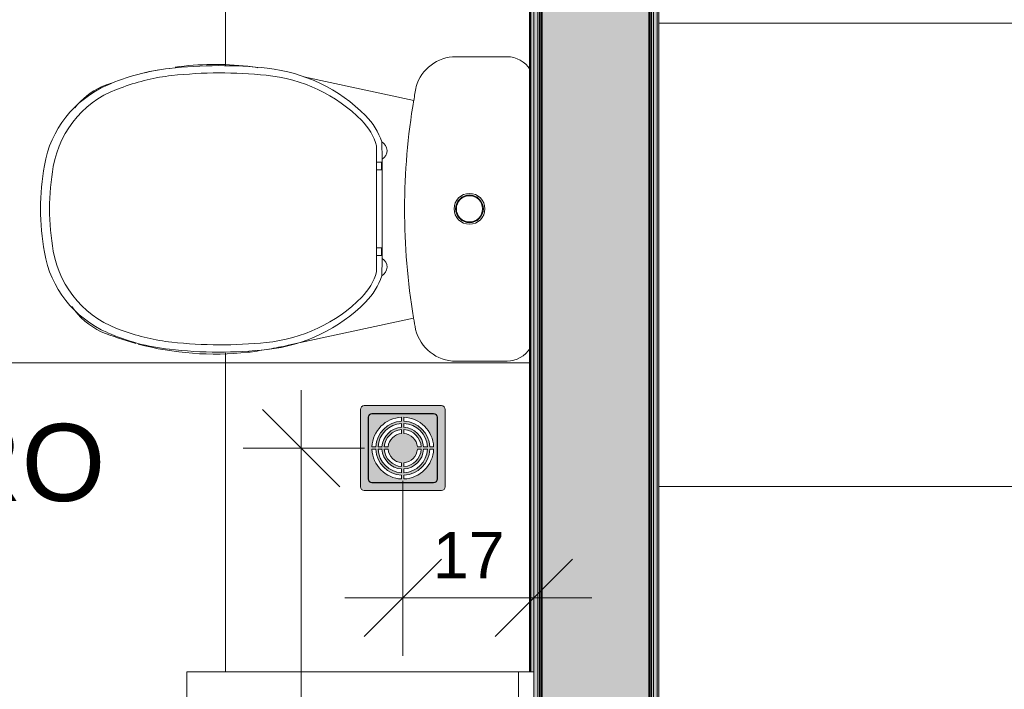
# Model space of a CAD drawing. Header units: metres. Extents: x -14 to 9.7, y -18.2 to 3.
# Tile 21 of 30: x -4.1 to -2.8, y -13.3 to -12.5. Entities that reach past the tile are written whole.
import ezdxf

# ---------------------------------------------------------------- set-up
doc = ezdxf.new("R2010")
doc.units = ezdxf.units.M
for name, color, linetype, lineweight in [('A-ANNO-DIMS', 7, 'Continuous', 9), ('A-ANNO-DIMS-50', 7, 'Continuous', 9), ('A-AREA-IDEN', 7, 'Continuous', 9), ('A-DETL-GENF', 7, 'Continuous', 5), ('A-FLOR-PATT', 7, 'Continuous', 5), ('A-WALL', 7, 'Continuous', 5), ('A-WALL-PATT', 7, 'Continuous', 50), ('I-WALL', 7, 'Continuous', 5), ('P-SANR-FIXT', 7, 'Continuous', 5), ('Q-CASE', 7, 'Continuous', 5)]:
    doc.layers.add(name, color=color, linetype=linetype, lineweight=lineweight)
doc.layers.add('A-DETL', color=7, linetype='Continuous', lineweight=5, true_color=0x00a600)
doc.styles.add('Arial_1', font='arial.ttf', dxfattribs={"height": 0.1})
doc.styles.add('Arial_2', font='arial.ttf', dxfattribs={"height": 0.06})
doc.dimstyles.new('Com_linha__ref__contínua__-_Cor_Vermelha_Arial_1_2mm_2', dxfattribs={"dimscale": 0.3048, "dimtxt": 0.061216, "dimasz": 0.328084, "dimexe": 0.246063, "dimexo": 0.246063, "dimgap": 0.024606, "dimtad": 1, "dimdec": 1, "dimlfac": 100, "dimrnd": 0.1, "dimdsep": 46, "dimtxsty": 'Arial_2', "dimblk1": 'OBLIQUE', "dimblk2": 'OBLIQUE', "dimsah": 1, "dimcen": 0.09, "dimdle": 0.246063, "dimazin": 0, "dimtfac": 1, "dimtdec": 4, "dimtix": 1, "dimtmove": 0, "dimatfit": 3, "dimfxl": 1, "dimtvp": 1, "dimtolj": 1, "dimtzin": 0, "dimarcsym": 2})

# ---------------------------------------------------------------- blocks, each defined once
blk = doc.blocks.new('TAMPO GRANITO2 - TAMPO GRANITO-2002902-PAG_ PISO')
at = {"layer": 'Q-CASE', "color": 8, "true_color": 0x808080}
for p, q in [((-3.8837, -13.315), (-3.8837, -14.095)), ((-3.4537, -13.315), (-3.8837, -13.315)), ((-3.4337, -13.315), (-3.4537, -13.315)), ((-3.4537, -13.315), (-3.4537, -14.095)), ((-3.4537, -14.095), (-3.8837, -14.095)), ((-3.8837, -14.095), (-3.8837, -14.115))]:
    blk.add_line(p, q, dxfattribs=at)
for points, knots in [([(-3.8137, -13.715), (-3.8137, -13.7048), (-3.8127, -13.6896), (-3.8097, -13.6701), (-3.8066, -13.6555), (-3.8025, -13.6413), (-3.7977, -13.6279), (-3.792, -13.6148), (-3.7856, -13.6026), (-3.7785, -13.5912), (-3.7706, -13.5805), (-3.7623, -13.571), (-3.7533, -13.5623), (-3.7438, -13.5548), (-3.734, -13.5484), (-3.7237, -13.5432), (-3.7144, -13.5396), (-3.7061, -13.5374), (-3.6989, -13.5359), (-3.6916, -13.5351), (-3.6844, -13.5348), (-3.6772, -13.5351), (-3.6699, -13.5359), (-3.6627, -13.5374), (-3.6556, -13.5393), (-3.6486, -13.5418), (-3.6417, -13.5449), (-3.6348, -13.5485), (-3.6283, -13.5526), (-3.6218, -13.5573), (-3.6156, -13.5624), (-3.6095, -13.5681), (-3.6037, -13.5741), (-3.5982, -13.5806), (-3.5929, -13.5876), (-3.5879, -13.595), (-3.5832, -13.6027), (-3.5789, -13.6107), (-3.5749, -13.6191), (-3.5711, -13.6279), (-3.5678, -13.6368), (-3.5649, -13.646), (-3.5623, -13.6555), (-3.5601, -13.6652), (-3.5577, -13.6782), (-3.5559, -13.6926), (-3.5553, -13.7041), (-3.5552, -13.7088)], [-1, -1, -1, -1, -0.9464286, -0.9196429, -0.8928571, -0.8660714, -0.8392857, -0.8125, -0.7857143, -0.7589286, -0.7321429, -0.7053571, -0.6785714, -0.6517857, -0.625, -0.5982143, -0.5714286, -0.5535714, -0.5357143, -0.5178571, -0.5, -0.4821429, -0.4642857, -0.4464286, -0.4285714, -0.4107143, -0.3928571, -0.375, -0.3571429, -0.3392857, -0.3214286, -0.3035714, -0.2857143, -0.2678571, -0.25, -0.2321429, -0.2142857, -0.1964286, -0.1785714, -0.1607143, -0.1428571, -0.125, -0.1071429, -0.0892857, -0.0714286, -0.0357143, -0.0109088, -0.0109088, -0.0109088, -0.0109088]), ([(-3.5552, -13.7213), (-3.5554, -13.7294), (-3.5563, -13.7424), (-3.559, -13.76), (-3.5622, -13.7746), (-3.5662, -13.7888), (-3.5711, -13.8022), (-3.5768, -13.8153), (-3.5832, -13.8275), (-3.5903, -13.8389), (-3.5982, -13.8496), (-3.6065, -13.8591), (-3.6155, -13.8678), (-3.625, -13.8753), (-3.6348, -13.8816), (-3.6451, -13.8869), (-3.6544, -13.8904), (-3.6627, -13.8927), (-3.6699, -13.8941), (-3.6772, -13.895), (-3.6844, -13.8953), (-3.6916, -13.895), (-3.6989, -13.8941), (-3.7061, -13.8927), (-3.7132, -13.8908), (-3.7202, -13.8883), (-3.7271, -13.8852), (-3.7339, -13.8815), (-3.7405, -13.8774), (-3.7469, -13.8728), (-3.7532, -13.8677), (-3.7593, -13.862), (-3.765, -13.856), (-3.7706, -13.8495), (-3.7759, -13.8425), (-3.7809, -13.8351), (-3.7855, -13.8274), (-3.7899, -13.8194), (-3.7939, -13.8109), (-3.7976, -13.8022), (-3.8009, -13.7933), (-3.8039, -13.7841), (-3.8065, -13.7746), (-3.8087, -13.7649), (-3.8111, -13.7519), (-3.8131, -13.7354), (-3.8137, -13.7219), (-3.8137, -13.715)], [-0.9890908, -0.9890908, -0.9890908, -0.9890908, -0.9464286, -0.9196429, -0.8928571, -0.8660714, -0.8392857, -0.8125, -0.7857143, -0.7589286, -0.7321429, -0.7053571, -0.6785714, -0.6517857, -0.625, -0.5982143, -0.5714286, -0.5535714, -0.5357143, -0.5178571, -0.5, -0.4821429, -0.4642857, -0.4464286, -0.4285714, -0.4107143, -0.3928571, -0.375, -0.3571429, -0.3392857, -0.3214286, -0.3035714, -0.2857143, -0.2678571, -0.25, -0.2321429, -0.2142857, -0.1964286, -0.1785714, -0.1607143, -0.1428571, -0.125, -0.1071429, -0.0892857, -0.0714286, -0.0357143, 0, 0, 0, 0])]:
    blk.add_open_spline(points, degree=3, knots=knots, dxfattribs=at)
blk = doc.blocks.new('BACIA SANITÁRIA COM CAIXA ACOPLADA COM DUPLO ACIONEMENTO - P_750_Creme CR37_Acionamento Simples 6lpf-2003115-PAG_ PISO')
at = {"layer": 'P-SANR-FIXT', "color": 8, "true_color": 0x808080}
for p, q in [((-3.4846, -12.5179), (-3.4184, -12.5179)), ((-3.682, -12.5438), (-3.5395, -12.5746)), ((-3.5397, -12.8566), (-3.7023, -12.8918)), ((-3.4184, -12.9124), (-3.4848, -12.9124))]:
    blk.add_line(p, q, dxfattribs=at)
for radius in [0.02, 0.018, 0.017]:
    blk.add_circle((-3.4672, -12.715), radius, dxfattribs=at)
for centre, radius, start, end in [((-3.4847, -12.5716), 0.0537, 89.9862, 163.9106), ((-3.4184, -12.5526), 0.0347, 30.9355, 89.9862), ((-3.7972, -12.9173), 0.3893, 100.8043, 103.5091), ((-3.7972, -12.9173), 0.3893, 83.7439, 97.6247), ((-3.8376, -13.1647), 0.6398, 81.3632, 82.5595), ((-3.9008, -12.6472), 0.1004, 115.9059, 141.1018), ((-3.7972, -12.9173), 0.3893, 110.267, 112.2561), ((-2.7183, -12.7138), 0.8329, 169.1268, 170.3797), ((-2.7035, -12.7158), 0.8479, 170.3584, 189.5344), ((-3.9008, -12.784), 0.1004, 215.045, 244.0941), ((-2.7185, -12.7174), 0.8329, 189.6228, 190.6375), ((-3.7972, -12.5139), 0.3893, 247.7439, 254.6897), ((-3.4848, -12.8587), 0.0537, 193.4092, 270.0138), ((-3.7972, -12.5139), 0.3893, 255.1465, 276.2561), ((-3.8376, -12.2665), 0.6398, 279.9019, 282.2113), ((-3.4184, -12.8776), 0.0347, 270.0138, 329.0645), ((-3.8376, -12.2665), 0.6398, 277.4405, 279.648)]:
    blk.add_arc(centre, radius, start, end, dxfattribs=at)
blk = doc.blocks.new('ASSENTO EM POLIPROPILENO COM SISTEMA DE FECHAMENTO SUAVE - AP_75_Creme CR37-2003131-PAG_ PISO')
at = {"layer": 'P-SANR-FIXT', "color": 8, "true_color": 0x808080}
for p, q in [((-3.5876, -12.6334), (-3.5876, -12.7967)), ((-3.5806, -12.6505), (-3.581, -12.6284)), ((-3.5806, -12.6505), (-3.5806, -12.7796)), ((-3.5813, -12.6545), (-3.5876, -12.6545)), ((-3.5813, -12.6645), (-3.5876, -12.6645)), ((-3.5813, -12.6645), (-3.5813, -12.6545)), ((-3.5813, -12.7655), (-3.5876, -12.7655)), ((-3.5813, -12.7655), (-3.5813, -12.7755)), ((-3.5813, -12.7755), (-3.5876, -12.7755)), ((-3.5806, -12.7796), (-3.581, -12.8017))]:
    blk.add_line(p, q, dxfattribs=at)
for centre, radius, start, end in [((-3.8258, -12.8086), 0.2772, 96.3426, 113.5976), ((-3.7919, -13.1138), 0.5843, 83.8664, 96.3426), ((-3.7522, -12.7435), 0.2118, 44.8438, 83.835), ((-3.8238, -12.8081), 0.2674, 96.3429, 110.2265), ((-3.7899, -13.113), 0.5741, 84.0902, 96.3429), ((-3.7502, -12.743), 0.202, 44.8437, 84.4892), ((-3.8808, -12.6827), 0.1398, 113.5976, 170.1333), ((-3.8779, -12.6824), 0.1309, 107.0243, 170.1854), ((-3.6616, -12.6549), 0.077, 16.1627, 44.8437), ((-3.6635, -12.6554), 0.0868, 18.1126, 44.8437), ((-3.5866, -12.6395), 0.0125, 298.7034, 63.3974), ((-3.6738, -12.7185), 0.3498, 170.1646, 179.4268), ((-3.6719, -12.718), 0.34, 170.1854, 179.4944), ((-3.6738, -12.7115), 0.3498, 180.5732, 189.8354), ((-3.6719, -12.712), 0.34, 180.5056, 189.8146), ((-3.8808, -12.7473), 0.1398, 189.8667, 246.4024), ((-3.8779, -12.7477), 0.1309, 189.8146, 252.9757), ((-3.5866, -12.7905), 0.0125, 296.6026, 61.2966), ((-3.6616, -12.7752), 0.077, 315.1563, 343.8373), ((-3.6635, -12.7747), 0.0868, 315.1563, 341.8874), ((-3.7502, -12.6871), 0.202, 275.5108, 315.1563), ((-3.7522, -12.6866), 0.2118, 276.165, 315.1562), ((-3.8258, -12.6215), 0.2772, 246.4024, 263.6574), ((-3.8238, -12.622), 0.2674, 249.7735, 263.6571), ((-3.7899, -12.3171), 0.5741, 263.6571, 275.9098), ((-3.7919, -12.3163), 0.5843, 263.6574, 276.1336)]:
    blk.add_arc(centre, radius, start, end, dxfattribs=at)
blk = doc.blocks.new('DIMBLOCK1-PAG_ PISO')
at = {"layer": 'A-ANNO-DIMS-50', "color": 242, "true_color": 0xbd2b2e, "transparency": 16777216}
for p, q in [((-3.6855, -12.95), (-3.6855, -14.19)), ((-3.6855, -13.025), (-3.7355, -12.975)), ((-3.6855, -13.025), (-3.7605, -13.025)), ((-3.6855, -13.025), (-3.6355, -13.075)), ((-3.6855, -13.025), (-3.6033, -13.025)), ((-3.6855, -14.115), (-3.7355, -14.065)), ((-3.6855, -14.115), (-3.6898, -14.115)), ((-3.6855, -14.115), (-3.6355, -14.165)), ((-3.6855, -14.115), (-3.6105, -14.115))]:
    blk.add_line(p, q, dxfattribs=at)
at = {"layer": 'A-ANNO-DIMS-50', "color": 0, "transparency": 16777216, "insert": (-3.7709, -13.6393), "char_height": 0.06, "width": 0.16613, "attachment_point": 1, "rotation": 90, "line_spacing_factor": 0.941778, "style": 'Arial_2'}
blk.add_mtext('109', dxfattribs=at)
blk = doc.blocks.new('_Oblique')
at = {"color": 0, "linetype": 'ByBlock', "lineweight": -2}
blk.add_line((-0.5, -0.5), (0.5, 0.5), dxfattribs=at)
blk = doc.blocks.new('DIMBLOCK4-PAG_ PISO')
at = {"layer": 'A-ANNO-DIMS-50', "color": 242, "true_color": 0xbd2b2e, "transparency": 16777216}
for p, q in [((-3.5537, -13.219), (-3.5537, -13.0675)), ((-3.3837, -13.219), (-3.3837, -13.144)), ((-3.5537, -13.219), (-3.5037, -13.169)), ((-3.3837, -13.219), (-3.3337, -13.169)), ((-3.6287, -13.219), (-3.3087, -13.219)), ((-3.5537, -13.219), (-3.6037, -13.269)), ((-3.5537, -13.219), (-3.5537, -13.294)), ((-3.3837, -13.219), (-3.4337, -13.269)), ((-3.3837, -13.219), (-3.3837, -13.2233))]:
    blk.add_line(p, q, dxfattribs=at)
at = {"layer": 'A-ANNO-DIMS-50', "color": 0, "transparency": 16777216, "insert": (-3.5148, -13.1336), "char_height": 0.06, "width": 0.110753, "attachment_point": 1, "line_spacing_factor": 0.941778, "style": 'Arial_2'}
blk.add_mtext('17', dxfattribs=at)

msp = doc.modelspace()

# ---------------------------------------------------------------- hatches: boundary and pattern name
at = {"layer": 'A-DETL-GENF', "true_color": 0xffffff}
h = msp.add_hatch(color=7, dxfattribs=at)
h.paths.add_polyline_path([(-3.5985, -13.08), (-3.5024, -13.0799), (-3.5012, -13.0794), (-3.4989, -13.0763), (-3.4987, -13.075), (-3.4989, -12.9737), (-3.4994, -12.9725), (-3.5024, -12.9702), (-3.5037, -12.97), (-3.605, -12.9702), (-3.608, -12.9725), (-3.6087, -12.975), (-3.6085, -13.0763), (-3.6062, -13.0794), (-3.6037, -13.08)])
h.paths.add_polyline_path([(-3.5588, -13.07), (-3.595, -13.0699), (-3.5972, -13.0686), (-3.5985, -13.0663), (-3.5987, -13.065), (-3.5985, -12.9837), (-3.5972, -12.9815), (-3.595, -12.9802), (-3.5937, -12.98), (-3.5124, -12.9802), (-3.5102, -12.9815), (-3.5089, -12.9837), (-3.5087, -12.985), (-3.5089, -13.0663), (-3.5102, -13.0686), (-3.5124, -13.0699), (-3.5137, -13.07)])
h.paths.add_polyline_path([(-3.5881, -13.0695), (-3.5124, -13.0693), (-3.5109, -13.0682), (-3.5093, -13.0662), (-3.5092, -13.065), (-3.5094, -12.9838), (-3.5105, -12.9822), (-3.5125, -12.9807), (-3.5137, -12.9805), (-3.595, -12.9808), (-3.598, -12.9838), (-3.5982, -12.985), (-3.598, -13.0662), (-3.595, -13.0693), (-3.5937, -13.0695)])
h.paths.add_polyline_path([(-3.5522, -13.065), (-3.5522, -13.06), (-3.5424, -13.058), (-3.5358, -13.0551), (-3.5283, -13.049), (-3.5229, -13.0412), (-3.5198, -13.033), (-3.5187, -13.0265), (-3.5137, -13.0265), (-3.5155, -13.0367), (-3.5193, -13.0455), (-3.5254, -13.0533), (-3.5346, -13.06), (-3.5437, -13.0636)])
h.paths.add_polyline_path([(-3.5552, -13.065), (-3.565, -13.0634), (-3.5741, -13.0594), (-3.582, -13.0533), (-3.5881, -13.0455), (-3.5923, -13.0351), (-3.5937, -13.0265), (-3.5887, -13.0265), (-3.5872, -13.0351), (-3.5837, -13.043), (-3.5784, -13.0498), (-3.5701, -13.0558), (-3.5629, -13.0587), (-3.5552, -13.06), (-3.5552, -13.0634)])
h.paths.add_polyline_path([(-3.5522, -13.057), (-3.5522, -13.052), (-3.5457, -13.0508), (-3.5398, -13.0482), (-3.5332, -13.0423), (-3.5299, -13.0375), (-3.5279, -13.033), (-3.5267, -13.0265), (-3.5217, -13.0265), (-3.5236, -13.0356), (-3.5262, -13.0415), (-3.5328, -13.049), (-3.5373, -13.0525), (-3.5457, -13.0559)])
h.paths.add_polyline_path([(-3.5552, -13.057), (-3.565, -13.0548), (-3.5701, -13.0525), (-3.5763, -13.0477), (-3.582, -13.0396), (-3.5843, -13.0343), (-3.5857, -13.0265), (-3.5806, -13.0265), (-3.5795, -13.033), (-3.5763, -13.0396), (-3.5709, -13.0456), (-3.5661, -13.0488), (-3.5616, -13.0508), (-3.5552, -13.052)])
h.paths.add_polyline_path([(-3.5552, -13.049), (-3.5629, -13.047), (-3.5661, -13.0456), (-3.5711, -13.0415), (-3.5742, -13.0375), (-3.5766, -13.0322), (-3.5776, -13.0265), (-3.5726, -13.0265), (-3.5718, -13.0309), (-3.5699, -13.035), (-3.5661, -13.0393), (-3.5616, -13.0422), (-3.5588, -13.0433), (-3.5552, -13.044)])
h.paths.add_polyline_path([(-3.5522, -13.049), (-3.5522, -13.044), (-3.5478, -13.0431), (-3.5438, -13.0412), (-3.5403, -13.0385), (-3.5375, -13.035), (-3.5356, -13.0309), (-3.5347, -13.0265), (-3.5297, -13.0265), (-3.5308, -13.0322), (-3.5335, -13.0379), (-3.5375, -13.0426), (-3.5413, -13.0456), (-3.5465, -13.0479)])
h.paths.add_polyline_path([(-3.5223, -13.0235), (-3.5267, -13.0235), (-3.5279, -13.0171), (-3.5308, -13.0108), (-3.5352, -13.0055), (-3.5413, -13.0012), (-3.5465, -12.9991), (-3.5522, -12.9981), (-3.5522, -12.9931), (-3.5437, -12.9947), (-3.5358, -12.9988), (-3.5311, -13.0024), (-3.5261, -13.0088), (-3.5231, -13.0158), (-3.5217, -13.0235)])
h.paths.add_polyline_path([(-3.5811, -13.0235), (-3.5857, -13.0235), (-3.5837, -13.0145), (-3.5806, -13.008), (-3.5763, -13.0024), (-3.5699, -12.9975), (-3.5609, -12.9941), (-3.5552, -12.9931), (-3.5552, -12.9981), (-3.5636, -13.0001), (-3.5676, -13.0019), (-3.5742, -13.0078), (-3.5776, -13.013), (-3.5795, -13.0171), (-3.5806, -13.0235)])
h.paths.add_polyline_path([(-3.5297, -13.0235), (-3.5347, -13.0235), (-3.5356, -13.0192), (-3.5375, -13.0151), (-3.5403, -13.0116), (-3.5438, -13.0088), (-3.5478, -13.007), (-3.5522, -13.0061), (-3.5522, -13.0011), (-3.5465, -13.0021), (-3.5394, -13.0059), (-3.5356, -13.0095), (-3.5332, -13.0126), (-3.5308, -13.0179), (-3.5299, -13.0229)])
h.paths.add_polyline_path([(-3.5174, -13.0235), (-3.5187, -13.0235), (-3.5202, -13.015), (-3.5236, -13.0071), (-3.5289, -13.0003), (-3.5371, -12.9944), (-3.5437, -12.9915), (-3.5522, -12.9901), (-3.5522, -12.9851), (-3.5424, -12.9867), (-3.5333, -12.9907), (-3.5244, -12.9981), (-3.519, -13.0052), (-3.5153, -13.0137), (-3.5137, -13.0235), (-3.5153, -13.0235)])
h.paths.add_polyline_path([(-3.5726, -13.0235), (-3.5776, -13.0235), (-3.5766, -13.0179), (-3.573, -13.0111), (-3.5699, -13.0075), (-3.5661, -13.0045), (-3.5588, -13.0018), (-3.5552, -13.0011), (-3.5552, -13.0061), (-3.5596, -13.007), (-3.5636, -13.0088), (-3.5671, -13.0116), (-3.5699, -13.0151), (-3.5718, -13.0192), (-3.5725, -13.0229)])
h.paths.add_polyline_path([(-3.5887, -13.0235), (-3.5937, -13.0235), (-3.5921, -13.0137), (-3.5872, -13.0035), (-3.5806, -12.9957), (-3.5726, -12.99), (-3.5635, -12.9864), (-3.5552, -12.9851), (-3.5552, -12.9901), (-3.5637, -12.9915), (-3.5726, -12.9958), (-3.5795, -13.0016), (-3.5843, -13.0084), (-3.5872, -13.015), (-3.5885, -13.0229)])
at = {"layer": 'A-FLOR-PATT', "true_color": 0x787878}
h = msp.add_hatch(dxfattribs=at)
h.set_pattern_fill('FP_5', color=8, style=0, pattern_type=2)
h.set_pattern_definition([(0, (-2.654, -16.075), (0, 0.6), []), (90, (-2.654, -16.075), (-0.6, 4e-17), [])])
h.paths.add_polyline_path([(-2.9271, -18.075), (0.3464, -18.075), (0.3464, -15.475), (-3.3837, -15.475), (-3.3837, -15.265), (-3.2237, -15.265), (-3.2237, -15.315), (-0.8236, -15.315), (-0.8236, -11.395), (-3.2217, -11.395), (-3.2217, -14.365), (-3.3837, -14.365), (-3.3837, -14.275), (-4.9836, -14.275), (-4.9836, -14.365), (-5.1436, -14.365), (-5.1436, -11.395), (-7.5437, -11.395), (-7.5437, -15.315), (-5.1436, -15.315), (-5.1436, -15.265), (-4.9836, -15.265), (-4.9836, -15.475), (-6.0136, -15.475), (-6.0136, -18.075), (-5.2136, -18.075), (-5.2136, -17.575), (-4.0136, -17.575), (-4.0136, -18.075), (-3.2137, -18.075), (-3.2137, -16.425), (-3.0537, -16.425), (-3.0537, -18.075), (-3.0174, -18.075)])
h.paths.add_polyline_path([(-4.6136, -17.7955), (-4.6084, -17.7948), (-4.6036, -17.7928), (-4.5994, -17.7897), (-4.5963, -17.7855), (-4.5943, -17.7807), (-4.5936, -17.7755), (-4.5943, -17.7703), (-4.5963, -17.7655), (-4.5994, -17.7614), (-4.6036, -17.7582), (-4.6084, -17.7562), (-4.6136, -17.7555), (-4.6188, -17.7562), (-4.6236, -17.7582), (-4.6277, -17.7614), (-4.6309, -17.7655), (-4.6329, -17.7703), (-4.6336, -17.7755), (-4.6329, -17.7807), (-4.6309, -17.7855), (-4.6277, -17.7897), (-4.6236, -17.7928), (-4.6188, -17.7948)])
h = msp.add_hatch(dxfattribs=at)
h.set_pattern_fill('FP_3', color=8, style=0, pattern_type=2)
h.set_pattern_definition([(270, (-4.384, -12.915), (0.6, 4e-17), []), (0, (-4.384, -12.915), (0, 0.6), [])])
h.paths.add_polyline_path([(-4.9786, -14.115), (-3.8337, -14.115), (-3.8337, -13.315), (-3.3887, -13.315), (-3.3887, -12.8955), (-3.3939, -12.9022), (-3.4011, -12.9077), (-3.4094, -12.9112), (-3.4184, -12.9124), (-3.4848, -12.9124), (-3.4967, -12.9111), (-3.508, -12.9072), (-3.5181, -12.9008), (-3.5266, -12.8925), (-3.533, -12.8824), (-3.5371, -12.8712), (-3.5397, -12.8566), (-3.7294, -12.8972), (-3.7304, -12.8972), (-3.7548, -12.9009), (-3.8193, -12.9026), (-3.8831, -12.8936), (-3.9447, -12.8742), (-3.9598, -12.8652), (-3.9731, -12.8536), (-3.9866, -12.8378), (-3.9907, -12.8337), (-4.0085, -12.8042), (-4.0185, -12.7713), (-4.0222, -12.7433), (-4.0236, -12.715), (-4.0222, -12.6868), (-4.0185, -12.6588), (-4.0085, -12.6259), (-3.9907, -12.5964), (-3.9787, -12.5844), (-3.9761, -12.5809), (-3.9616, -12.5674), (-3.9447, -12.557), (-3.9318, -12.5529), (-3.8974, -12.5409), (-3.888, -12.5391), (-3.8831, -12.5376), (-3.8701, -12.5357), (-3.8523, -12.5329), (-3.8487, -12.5327), (-3.8193, -12.5286), (-3.7548, -12.5303), (-3.7416, -12.5323), (-3.7284, -12.5331), (-3.6394, -12.553), (-3.5395, -12.5746), (-3.5363, -12.5567), (-3.5308, -12.544), (-3.5222, -12.5331), (-3.5112, -12.5248), (-3.4984, -12.5196), (-3.4846, -12.5179), (-3.4184, -12.5179), (-3.4094, -12.5191), (-3.4011, -12.5225), (-3.3939, -12.528), (-3.3887, -12.5344), (-3.3887, -11.9347), (-3.4051, -11.9335), (-3.4087, -11.9307), (-3.4088, -11.9297), (-3.4097, -11.9144), (-3.4114, -11.913), (-3.4121, -11.9129), (-3.4287, -11.9117), (-3.4289, -11.9464), (-3.4312, -11.9494), (-3.4337, -11.9501), (-3.535, -11.9499), (-3.5362, -11.9494), (-3.5385, -11.9464), (-3.5387, -11.9451), (-3.5385, -11.8438), (-3.538, -11.8426), (-3.535, -11.8403), (-3.5337, -11.8401), (-3.4324, -11.8403), (-3.4294, -11.8426), (-3.4287, -11.8451), (-3.4287, -11.8783), (-3.4107, -11.8767), (-3.4094, -11.875), (-3.4093, -11.8739), (-3.4083, -11.8585), (-3.4051, -11.8565), (-3.3887, -11.855), (-3.3887, -11.4), (-4.9786, -11.4), (-4.9786, -14.1125)])
h.paths.add_polyline_path([(-3.5937, -13.08), (-3.605, -13.0799), (-3.6062, -13.0794), (-3.6085, -13.0763), (-3.6087, -13.075), (-3.6085, -12.9737), (-3.608, -12.9725), (-3.605, -12.9702), (-3.6024, -12.97), (-3.5024, -12.9702), (-3.4994, -12.9725), (-3.4987, -12.975), (-3.4989, -13.0763), (-3.5012, -13.0794), (-3.5037, -13.08), (-3.5588, -13.08)])
h.paths.add_polyline_path([(-3.5741, -13.07), (-3.5116, -13.0695), (-3.51, -13.0683), (-3.5089, -13.0663), (-3.5087, -13.065), (-3.5092, -12.983), (-3.5104, -12.9813), (-3.5124, -12.9802), (-3.5137, -12.98), (-3.5958, -12.9805), (-3.5972, -12.9815), (-3.5985, -12.9837), (-3.5987, -12.985), (-3.5982, -13.0671), (-3.5972, -13.0686), (-3.595, -13.0699), (-3.5932, -13.07), (-3.582, -13.07)])
h.paths.add_polyline_path([(-3.582, -13.0695), (-3.595, -13.0693), (-3.5962, -13.0686), (-3.598, -13.0662), (-3.5982, -13.065), (-3.598, -12.9838), (-3.5972, -12.9825), (-3.5949, -12.9807), (-3.5921, -12.9805), (-3.5124, -12.9808), (-3.5094, -12.9838), (-3.5092, -12.985), (-3.5094, -13.0662), (-3.5124, -13.0693), (-3.5137, -13.0695), (-3.5741, -13.0695)])
h.paths.add_polyline_path([(-3.5522, -13.065), (-3.5424, -13.0634), (-3.5333, -13.0594), (-3.5244, -13.052), (-3.5186, -13.044), (-3.5153, -13.0364), (-3.5137, -13.0265), (-3.5187, -13.0265), (-3.5202, -13.0351), (-3.5244, -13.044), (-3.5303, -13.0508), (-3.5371, -13.0557), (-3.5444, -13.0587), (-3.5522, -13.06), (-3.5522, -13.0634)])
h.paths.add_polyline_path([(-3.5552, -13.065), (-3.5552, -13.06), (-3.565, -13.058), (-3.5716, -13.0551), (-3.5784, -13.0498), (-3.5843, -13.0417), (-3.5872, -13.0351), (-3.5887, -13.0265), (-3.5937, -13.0265), (-3.5921, -13.0364), (-3.5881, -13.0455), (-3.5811, -13.054), (-3.5741, -13.0594), (-3.5629, -13.0637), (-3.5588, -13.0644)])
h.paths.add_polyline_path([(-3.5522, -13.057), (-3.5431, -13.0551), (-3.5366, -13.052), (-3.5306, -13.047), (-3.5261, -13.0412), (-3.5228, -13.033), (-3.5217, -13.0265), (-3.5267, -13.0265), (-3.5279, -13.033), (-3.5312, -13.0398), (-3.5364, -13.0456), (-3.5416, -13.049), (-3.5465, -13.051), (-3.5522, -13.052), (-3.5522, -13.0557)])
h.paths.add_polyline_path([(-3.5552, -13.057), (-3.5552, -13.052), (-3.5636, -13.05), (-3.5679, -13.0479), (-3.5742, -13.0423), (-3.5775, -13.0375), (-3.5795, -13.033), (-3.5811, -13.0265), (-3.5857, -13.0265), (-3.5837, -13.0356), (-3.58, -13.043), (-3.5763, -13.0477), (-3.5701, -13.0525), (-3.5629, -13.0557), (-3.5588, -13.0564)])
h.paths.add_polyline_path([(-3.5552, -13.049), (-3.5552, -13.044), (-3.5616, -13.0422), (-3.565, -13.0401), (-3.5671, -13.0385), (-3.5707, -13.0333), (-3.5718, -13.0309), (-3.5728, -13.0265), (-3.5776, -13.0265), (-3.5763, -13.0328), (-3.5728, -13.0393), (-3.5701, -13.0424), (-3.565, -13.0461), (-3.5588, -13.0483)])
h.paths.add_polyline_path([(-3.5522, -13.049), (-3.545, -13.0473), (-3.5394, -13.0441), (-3.5356, -13.0406), (-3.5332, -13.0375), (-3.5306, -13.031), (-3.5297, -13.0265), (-3.5347, -13.0265), (-3.5356, -13.0309), (-3.5375, -13.035), (-3.5403, -13.0385), (-3.5438, -13.0412), (-3.5478, -13.0431), (-3.5522, -13.044), (-3.5522, -13.0479)])
h.paths.add_polyline_path([(-3.5933, -13.0235), (-3.5887, -13.0235), (-3.5872, -13.015), (-3.5837, -13.0071), (-3.5766, -12.9989), (-3.5699, -12.9942), (-3.5629, -12.9914), (-3.5552, -12.9899), (-3.5552, -12.9851), (-3.5661, -12.9872), (-3.5741, -12.9907), (-3.582, -12.9968), (-3.5887, -13.0059), (-3.5921, -13.0137), (-3.5937, -13.0235)])
h.paths.add_polyline_path([(-3.582, -13.0235), (-3.5806, -13.0235), (-3.5795, -13.0171), (-3.5763, -13.0105), (-3.5709, -13.0045), (-3.5661, -13.0012), (-3.5609, -12.9991), (-3.5552, -12.9981), (-3.5552, -12.9931), (-3.5642, -12.995), (-3.5718, -12.9989), (-3.5776, -13.0041), (-3.5811, -13.0086), (-3.5843, -13.0158), (-3.5857, -13.0235), (-3.5837, -13.0235)])
h.paths.add_polyline_path([(-3.5726, -13.0235), (-3.5718, -13.0192), (-3.5699, -13.0151), (-3.5671, -13.0116), (-3.5636, -13.0088), (-3.5588, -13.0068), (-3.5552, -13.0061), (-3.5552, -13.0011), (-3.5616, -13.0025), (-3.568, -13.0059), (-3.5718, -13.0095), (-3.5742, -13.0126), (-3.5768, -13.0191), (-3.5776, -13.0235), (-3.5728, -13.0235)])
h.paths.add_polyline_path([(-3.5217, -13.0235), (-3.5236, -13.0145), (-3.5266, -13.0081), (-3.5311, -13.0024), (-3.5375, -12.9975), (-3.5457, -12.9942), (-3.5522, -12.9931), (-3.5522, -12.9981), (-3.5438, -13.0001), (-3.5395, -13.0021), (-3.5332, -13.0078), (-3.5297, -13.013), (-3.5277, -13.0179), (-3.5267, -13.0235), (-3.5231, -13.0235)])
h.paths.add_polyline_path([(-3.5297, -13.0235), (-3.5308, -13.0179), (-3.5346, -13.0108), (-3.5375, -13.0075), (-3.5413, -13.0045), (-3.5465, -13.0021), (-3.5522, -13.0011), (-3.5522, -13.0061), (-3.5478, -13.007), (-3.5438, -13.0088), (-3.5403, -13.0116), (-3.5375, -13.0151), (-3.5356, -13.0192), (-3.5347, -13.0235), (-3.5306, -13.0235)])
h.paths.add_polyline_path([(-3.5174, -13.0235), (-3.5137, -13.0235), (-3.5153, -13.0137), (-3.5202, -13.0035), (-3.5254, -12.9968), (-3.5346, -12.9901), (-3.5445, -12.9863), (-3.5522, -12.9854), (-3.5522, -12.9901), (-3.5437, -12.9915), (-3.5358, -12.995), (-3.5281, -13.0014), (-3.5229, -13.0088), (-3.52, -13.0158), (-3.5187, -13.0235), (-3.5181, -13.0235)])
h.paths.add_polyline_path([(-3.4685, -11.9401), (-3.4416, -11.9396), (-3.44, -11.9384), (-3.4389, -11.9364), (-3.4387, -11.9335), (-3.4392, -11.9351), (-3.4394, -11.9363), (-3.4424, -11.9394), (-3.4437, -11.9396), (-3.525, -11.9394), (-3.5262, -11.9386), (-3.528, -11.9363), (-3.5282, -11.9351), (-3.528, -11.8539), (-3.5272, -11.8526), (-3.5249, -11.8507), (-3.5221, -11.8506), (-3.4424, -11.8508), (-3.4394, -11.8539), (-3.4392, -11.8551), (-3.4394, -11.8526), (-3.4416, -11.8506), (-3.4437, -11.8501), (-3.5258, -11.8506), (-3.5272, -11.8516), (-3.5285, -11.8538), (-3.5287, -11.8551), (-3.5282, -11.9372), (-3.5272, -11.9386), (-3.525, -11.9399), (-3.5232, -11.9401), (-3.4822, -11.9401)])
h.paths.add_polyline_path([(-3.4852, -11.9351), (-3.4852, -11.9301), (-3.495, -11.9281), (-3.5016, -11.9251), (-3.5084, -11.9198), (-3.5143, -11.9117), (-3.5172, -11.9051), (-3.5187, -11.8966), (-3.5237, -11.8966), (-3.5221, -11.9064), (-3.5181, -11.9155), (-3.5111, -11.924), (-3.5041, -11.9295), (-3.4929, -11.9338)])
h.paths.add_polyline_path([(-3.4822, -11.9351), (-3.4724, -11.9335), (-3.4614, -11.928), (-3.4605, -11.9273), (-3.4618, -11.926), (-3.4618, -11.922), (-3.4678, -11.926), (-3.4744, -11.9288), (-3.4822, -11.9301), (-3.4822, -11.9335)])
h.paths.add_polyline_path([(-3.4822, -11.9271), (-3.4731, -11.9251), (-3.4658, -11.9214), (-3.4618, -11.9177), (-3.4618, -11.9106), (-3.4664, -11.9156), (-3.4716, -11.919), (-3.4765, -11.921), (-3.4822, -11.922), (-3.4822, -11.9264)])
h.paths.add_polyline_path([(-3.4852, -11.9271), (-3.4852, -11.922), (-3.4936, -11.92), (-3.4979, -11.918), (-3.5042, -11.9123), (-3.5075, -11.9075), (-3.5095, -11.903), (-3.5111, -11.8966), (-3.5157, -11.8966), (-3.5137, -11.9056), (-3.51, -11.913), (-3.5063, -11.9177), (-3.5001, -11.9225), (-3.4929, -11.9257)])
h.paths.add_polyline_path([(-3.4852, -11.919), (-3.4852, -11.914), (-3.4916, -11.9122), (-3.495, -11.9102), (-3.4971, -11.9085), (-3.5007, -11.9033), (-3.5018, -11.901), (-3.5028, -11.8966), (-3.5076, -11.8966), (-3.5063, -11.9029), (-3.5028, -11.9094), (-3.5001, -11.9125), (-3.495, -11.9161), (-3.4896, -11.9182)])
h.paths.add_polyline_path([(-3.4822, -11.919), (-3.475, -11.9173), (-3.4694, -11.9142), (-3.4656, -11.9107), (-3.4625, -11.906), (-3.4633, -11.906), (-3.4643, -11.905), (-3.4647, -11.9032), (-3.4653, -11.9032), (-3.4657, -11.9012), (-3.4685, -11.9064), (-3.4703, -11.9085), (-3.4738, -11.9113), (-3.4778, -11.9132), (-3.4822, -11.914), (-3.4822, -11.918)])
h.paths.add_polyline_path([(-3.4508, -11.9174), (-3.4488, -11.9144), (-3.445, -11.9045), (-3.4445, -11.9012), (-3.4483, -11.9015), (-3.4487, -11.9047), (-3.4508, -11.9065), (-3.4508, -11.9155)])
h.paths.add_polyline_path([(-3.512, -11.8936), (-3.5106, -11.8936), (-3.5095, -11.8871), (-3.5063, -11.8805), (-3.5009, -11.8746), (-3.4961, -11.8713), (-3.4909, -11.8691), (-3.4852, -11.8681), (-3.4852, -11.8631), (-3.4942, -11.865), (-3.5016, -11.8688), (-3.5076, -11.8742), (-3.512, -11.8805), (-3.5143, -11.8858), (-3.5157, -11.8936), (-3.5137, -11.8936)])
h.paths.add_polyline_path([(-3.5063, -11.8936), (-3.5026, -11.8936), (-3.5018, -11.8892), (-3.4999, -11.8852), (-3.4961, -11.8809), (-3.4916, -11.878), (-3.4896, -11.877), (-3.4852, -11.8761), (-3.4852, -11.8711), (-3.4916, -11.8725), (-3.498, -11.876), (-3.5018, -11.8795), (-3.5042, -11.8827), (-3.5068, -11.8891), (-3.5076, -11.8936), (-3.5064, -11.8936)])
h.paths.add_polyline_path([(-3.5237, -11.8936), (-3.5187, -11.8936), (-3.5172, -11.8851), (-3.5137, -11.8772), (-3.5084, -11.8703), (-3.5001, -11.8644), (-3.4929, -11.8614), (-3.4852, -11.8601), (-3.4852, -11.8551), (-3.4961, -11.8572), (-3.5041, -11.8607), (-3.512, -11.8668), (-3.5187, -11.876), (-3.5224, -11.8859)])
h.paths.add_polyline_path([(-3.4655, -11.8897), (-3.4653, -11.8869), (-3.4643, -11.8869), (-3.4643, -11.885), (-3.4627, -11.8837), (-3.4646, -11.8808), (-3.4685, -11.8767), (-3.4727, -11.8739), (-3.4765, -11.8722), (-3.4822, -11.8711), (-3.4822, -11.8761), (-3.4778, -11.877), (-3.4738, -11.8789), (-3.4703, -11.8817), (-3.4667, -11.8869), (-3.4656, -11.8892)])
h.paths.add_polyline_path([(-3.4445, -11.8889), (-3.4458, -11.8828), (-3.4499, -11.8739), (-3.4508, -11.8728), (-3.4506, -11.884), (-3.4498, -11.884), (-3.4483, -11.8859), (-3.4483, -11.8889), (-3.4453, -11.8889)])
h.paths.add_polyline_path([(-3.4618, -11.8796), (-3.4618, -11.8719), (-3.4685, -11.8671), (-3.4757, -11.8642), (-3.4822, -11.8631), (-3.4822, -11.8681), (-3.4757, -11.8693), (-3.4685, -11.8729), (-3.4632, -11.8778), (-3.4618, -11.8796)])
h.paths.add_polyline_path([(-3.4618, -11.8681), (-3.4618, -11.864), (-3.4605, -11.8628), (-3.4633, -11.8607), (-3.4745, -11.8564), (-3.4822, -11.8555), (-3.4822, -11.8601), (-3.4737, -11.8616), (-3.4641, -11.8663), (-3.4618, -11.8681)])
at = {"layer": 'A-WALL-PATT', "true_color": 0x808080}
for points in [[(-3.3737, -14.1225), (-3.3737, -11.3875), (-3.3762, -11.3876), (-3.3762, -14.1225)], [(-3.2337, -14.195), (-3.2312, -14.195), (-3.2312, -11.3875), (-3.2337, -11.3875), (-3.2337, -14.1225)], [(-3.3783, -14.12), (-3.3762, -14.12), (-3.3762, -11.39), (-3.3787, -11.39), (-3.3787, -14.12)], [(-3.2287, -14.195), (-3.2287, -11.39), (-3.2312, -11.3901), (-3.2312, -14.195)]]:
    msp.add_hatch(color=8, dxfattribs=at).paths.add_polyline_path(points)
at = {"layer": 'A-WALL-PATT', "true_color": 0xc0c0c0}
msp.add_hatch(color=9, dxfattribs=at).paths.add_polyline_path([(-3.2217, -14.365), (-3.2217, -11.395), (-3.2237, -11.395), (-3.2237, -14.365)])
at = {"layer": 'A-WALL-PATT', "true_color": 0x808080}
h = msp.add_hatch(color=8, dxfattribs=at)
h.paths.add_polyline_path([(-3.3656, -13.9649), (-3.2337, -13.9649), (-3.2337, -11.545), (-3.3737, -11.545), (-3.3737, -13.9649)])
h.paths.add_polyline_path([(-3.3037, -12.1332), (-3.3106, -12.1323), (-3.317, -12.1296), (-3.3225, -12.1254), (-3.3267, -12.1199), (-3.3294, -12.1135), (-3.3303, -12.1066), (-3.3294, -12.0997), (-3.3267, -12.0933), (-3.3225, -12.0878), (-3.317, -12.0836), (-3.3106, -12.0809), (-3.3037, -12.08), (-3.2968, -12.0809), (-3.2904, -12.0836), (-3.2849, -12.0878), (-3.2807, -12.0933), (-3.278, -12.0997), (-3.2771, -12.1066), (-3.278, -12.1135), (-3.2807, -12.1199), (-3.2849, -12.1254), (-3.2904, -12.1296), (-3.2968, -12.1323)])
at = {"layer": 'I-WALL', "true_color": 0xc0c0c0}
h = msp.add_hatch(color=9, dxfattribs=at)
h.paths.add_polyline_path([(-3.3837, -13.315), (-3.3837, -11.935), (-3.3887, -11.935), (-3.3887, -13.315)])
h.paths.add_polyline_path([(-3.3887, -11.8554), (-3.3837, -11.855), (-3.3837, -11.4), (-3.3887, -11.4), (-3.3887, -11.855)])
at = {"layer": 'I-WALL', "true_color": 0x808080}
for points in [[(-3.3837, -14.12), (-3.3787, -14.12), (-3.3787, -11.395), (-3.3837, -11.395), (-3.3837, -14.115)], [(-3.2287, -14.195), (-3.2237, -14.195), (-3.2237, -11.395), (-3.2287, -11.395), (-3.2287, -14.115)]]:
    msp.add_hatch(color=8, dxfattribs=at).paths.add_polyline_path(points)

# ---------------------------------------------------------------- linework, layer by layer
at = {"layer": 'A-DETL', "color": 7}
for p, q in [((-3.5037, -12.97), (-3.6037, -12.97)), ((-3.6087, -12.975), (-3.6087, -13.075)), ((-3.5987, -13.065), (-3.5987, -12.985)), ((-3.5982, -12.985), (-3.5982, -13.065)), ((-3.5937, -12.98), (-3.5137, -12.98)), ((-3.5137, -12.9805), (-3.5937, -12.9805)), ((-3.5552, -12.9851), (-3.5552, -12.9901)), ((-3.5522, -12.9901), (-3.5522, -12.9851)), ((-3.5092, -13.065), (-3.5092, -12.985)), ((-3.5087, -12.985), (-3.5087, -13.065)), ((-3.4987, -13.075), (-3.4987, -12.975)), ((-3.5552, -12.9931), (-3.5552, -12.9981)), ((-3.5522, -12.9981), (-3.5522, -12.9931)), ((-3.5552, -13.0011), (-3.5552, -13.0061)), ((-3.5522, -13.0061), (-3.5522, -13.0011)), ((-3.5887, -13.0235), (-3.5937, -13.0235)), ((-3.5806, -13.0235), (-3.5857, -13.0235)), ((-3.5726, -13.0235), (-3.5776, -13.0235)), ((-3.5297, -13.0235), (-3.5347, -13.0235)), ((-3.5217, -13.0235), (-3.5267, -13.0235)), ((-3.5137, -13.0235), (-3.5187, -13.0235)), ((-3.6087, -13.025), (-3.6037, -13.025)), ((-3.5937, -13.0265), (-3.5887, -13.0265)), ((-3.5857, -13.0265), (-3.5806, -13.0265)), ((-3.5776, -13.0265), (-3.5726, -13.0265)), ((-3.5347, -13.0265), (-3.5297, -13.0265)), ((-3.5267, -13.0265), (-3.5217, -13.0265)), ((-3.5187, -13.0265), (-3.5137, -13.0265)), ((-3.5552, -13.044), (-3.5552, -13.049)), ((-3.5522, -13.049), (-3.5522, -13.044)), ((-3.5552, -13.052), (-3.5552, -13.057)), ((-3.5552, -13.06), (-3.5552, -13.065)), ((-3.5522, -13.057), (-3.5522, -13.052)), ((-3.5522, -13.065), (-3.5522, -13.06)), ((-3.5937, -13.0695), (-3.5137, -13.0695)), ((-3.5137, -13.07), (-3.5937, -13.07)), ((-3.5537, -13.08), (-3.5537, -13.075)), ((-3.6037, -13.08), (-3.5037, -13.08))]:
    msp.add_line(p, q, dxfattribs=at)
for centre, radius, start, end in [((-3.6037, -12.975), 0.005, 90, 180), ((-3.5037, -12.975), 0.005, 0, 90), ((-3.5937, -12.985), 0.005, 90, 180), ((-3.5937, -12.985), 0.0045, 90, 180), ((-3.5537, -13.025), 0.04, 92.1491, 177.8509), ((-3.5537, -13.025), 0.04, 2.1491, 87.8509), ((-3.5137, -12.985), 0.005, 0, 90), ((-3.5137, -12.985), 0.0045, 0, 90), ((-3.5537, -13.025), 0.035, 92.4563, 177.5437), ((-3.5537, -13.025), 0.032, 92.6867, 177.3133), ((-3.5537, -13.025), 0.027, 93.1847, 176.8153), ((-3.5537, -13.025), 0.035, 2.4563, 87.5437), ((-3.5537, -13.025), 0.032, 2.6867, 87.3133), ((-3.5537, -13.025), 0.027, 3.1847, 86.8153), ((-3.5537, -13.025), 0.024, 93.5833, 176.4167), ((-3.5537, -13.025), 0.019, 94.5281, 175.4719), ((-3.5537, -13.025), 0.024, 3.5833, 86.4167), ((-3.5537, -13.025), 0.019, 4.5281, 85.4719), ((-3.5537, -13.025), 0.04, 182.1491, 267.8509), ((-3.5537, -13.025), 0.035, 182.4563, 267.5437), ((-3.5537, -13.025), 0.032, 182.6867, 267.3133), ((-3.5537, -13.025), 0.027, 183.1847, 266.8153), ((-3.5537, -13.025), 0.024, 183.5833, 266.4167), ((-3.5537, -13.025), 0.019, 184.5281, 265.4719), ((-3.5537, -13.025), 0.04, 272.1491, 357.8509), ((-3.5537, -13.025), 0.035, 272.4563, 357.5437), ((-3.5537, -13.025), 0.019, 274.5281, 355.4719), ((-3.5537, -13.025), 0.024, 273.5833, 356.4167), ((-3.5537, -13.025), 0.032, 272.6867, 357.3133), ((-3.5537, -13.025), 0.027, 273.1847, 356.8153), ((-3.6037, -13.075), 0.005, 180, 270), ((-3.5937, -13.065), 0.005, 180, 270), ((-3.5937, -13.065), 0.0045, 180, 270), ((-3.5137, -13.065), 0.005, 270, 0), ((-3.5137, -13.065), 0.0045, 270, 360), ((-3.5037, -13.075), 0.005, 270, 0)]:
    msp.add_arc(centre, radius, start, end, dxfattribs=at)
at = {"layer": 'A-WALL'}
for p, q in [((-3.3837, -11.385), (-3.3837, -14.115)), ((-3.3762, -14.1225), (-3.3762, -11.3875)), ((-3.3787, -14.1225), (-3.3787, -11.39)), ((-3.2312, -14.365), (-3.2312, -11.395)), ((-3.2287, -14.365), (-3.2287, -11.39)), ((-3.2237, -14.365), (-3.2237, -11.395)), ((-3.2217, -11.395), (-3.2217, -14.365))]:
    msp.add_line(p, q, dxfattribs=at)
at = {"layer": 'A-WALL', "lineweight": 50}
for p, q in [((-3.3737, -13.9649), (-3.3737, -11.545)), ((-3.2337, -13.9649), (-3.2337, -11.545))]:
    msp.add_line(p, q, dxfattribs=at)
at = {"layer": 'I-WALL', "lineweight": 50}
msp.add_line((-3.3887, -13.315), (-3.3887, -11.9347), dxfattribs=at)

# ---------------------------------------------------------------- block references
at = {"layer": 'P-SANR-FIXT', "color": 8, "true_color": 0x808080}
for name in ['BACIA SANITÁRIA COM CAIXA ACOPLADA COM DUPLO ACIONEMENTO - P_750_Creme CR37_Acionamento Simples 6lpf-2003115-PAG_ PISO', 'ASSENTO EM POLIPROPILENO COM SISTEMA DE FECHAMENTO SUAVE - AP_75_Creme CR37-2003131-PAG_ PISO']:
    msp.add_blockref(name, (0, 0), dxfattribs=at)
at = {"layer": 'Q-CASE', "color": 8, "true_color": 0x808080}
msp.add_blockref('TAMPO GRANITO2 - TAMPO GRANITO-2002902-PAG_ PISO', (0.05, 0), dxfattribs=at)

# ---------------------------------------------------------------- texts
at = {"layer": 'A-AREA-IDEN', "insert": (-4.669, -12.9936), "char_height": 0.1, "width": 0.901898, "attachment_point": 1, "style": 'Arial_1'}
msp.add_mtext('BANHEIRO', dxfattribs=at)

# ---------------------------------------------------------------- dimensions: what is measured, and where the dimension line sits
at = {"layer": 'A-ANNO-DIMS', "color": 242, "true_color": 0xbd2b2e}
dim = msp.add_linear_dim(base=(-3.6855, -14.115), p1=(-3.5283, -13.025), p2=(-3.6148, -14.115), angle=90, dimstyle='Com_linha__ref__contínua__-_Cor_Vermelha_Arial_1_2mm_2', override={"dimpost": '<>', "dimfxl": 1.09342}, dxfattribs=at)
dim.commit()
dim.dimension.update_dxf_attribs({"geometry": 'DIMBLOCK1-PAG_ PISO', "text_midpoint": (-3.7236, -13.57)})
dim = msp.add_linear_dim(base=(-3.3837, -13.219), p1=(-3.5537, -12.9925), p2=(-3.3837, -13.1483), dimstyle='Com_linha__ref__contínua__-_Cor_Vermelha_Arial_1_2mm_2', override={"dimpost": '<>', "dimfxl": 0.230545}, dxfattribs=at)
dim.commit()
dim.dimension.update_dxf_attribs({"geometry": 'DIMBLOCK4-PAG_ PISO', "text_midpoint": (-3.4687, -13.1813)})

doc.saveas('drawing.dxf')
